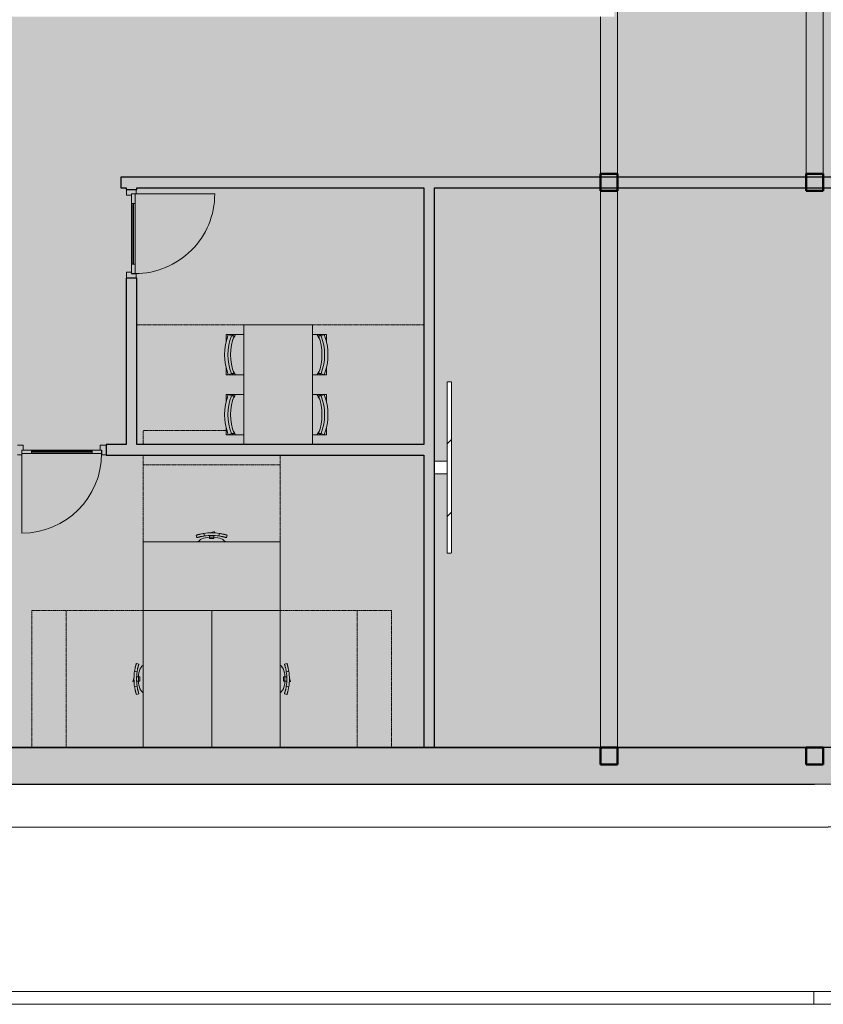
# Model space of a CAD drawing. Header units: millimetres. Extents: x 1000 to 187997, y 958 to 39732.
# Tile 185 of 202: x 155618 to 164998, y 8500 to 20000. Entities that reach past the tile are written whole.
import ezdxf

# ---------------------------------------------------------------- set-up
doc = ezdxf.new("R2010")
doc.units = ezdxf.units.MM
doc.linetypes.add('Dash', pattern=[6.35, 3.175, -3.175])
doc.linetypes.add('THO_hhidden', pattern=[2.5, 1.5, -1])
doc.layers.add('A-AREA-BNDY', color=1, linetype='Continuous', lineweight=50, true_color=0xff0000)
doc.layers.add('A-DETL', color=7, linetype='Continuous', lineweight=13, true_color=0x00a600)
for name, color, linetype, lineweight in [('A-AREA-PATT', 7, 'Continuous', 13), ('A-DETL-GENF', 7, 'Continuous', 13), ('A-DOOR', 7, 'Continuous', 13), ('A-GENM', 7, 'Continuous', 13), ('A-WALL-PATT', 7, 'Continuous', 18), ('I-FURN', 7, 'Continuous', 13), ('I-FURN-HDLN', 7, 'Dash', 13), ('I-WALL', 7, 'Continuous', 18), ('S-COLS-SYMB', 7, 'Continuous', 50)]:
    doc.layers.add(name, color=color, linetype=linetype, lineweight=lineweight)
pattern_1 = [(135, (14768.75, -53337.14), (-424.264, -424.264), [])]

# ---------------------------------------------------------------- blocks, each defined once
blk = doc.blocks.new('NLRS_01_GM_WPB_dummy digibord_gen_tho_HW - Digibord-V179-01 1e verdieping GO')
at = {"layer": 'A-GENM', "true_color": 0x808080}
h = blk.add_hatch(dxfattribs=at)
h.set_pattern_fill('FP_135', color=8, style=0, pattern_type=2)
h.set_pattern_definition(pattern_1)
h.paths.add_polyline_path([(1000, 75), (1000, 125), (-1000, 125), (-1000, 75), (655, 75)])
h = blk.add_hatch(dxfattribs=at)
h.set_pattern_fill('FP_135', color=8, style=0, pattern_type=2)
h.set_pattern_definition(pattern_1)
h.paths.add_polyline_path([(75, 75), (-75, 75), (-75, -75), (75, -75)])
at = {"layer": 'A-GENM', "linetype": 'THO_hhidden'}
for p, q in [((1000, 125), (-1000, 125)), ((-1000, 125), (-1000, 75)), ((1000, 75), (1000, 125)), ((-1000, 75), (1000, 75)), ((75, 75), (-75, 75)), ((-75, 75), (-75, -75)), ((75, -75), (75, 75)), ((-75, -75), (75, -75))]:
    blk.add_line(p, q, dxfattribs=at)
blk = doc.blocks.new('NLRS_32_DO_WPB_binnen deurkozijn hout_gen_tho - enkele deur met glas_ rechtsdraaiend-2036025-01 1e verdieping GO')
at = {"layer": 'A-DOOR'}
for p, q in [((-467, 0), (-517, 0)), ((-467, -54), (-467, 0)), ((467, -54), (467, 0)), ((467, 0), (517, 0)), ((-517, -114), (-450, -114)), ((-450, -114), (-450, -54)), ((450, -114), (450, -54)), ((517, -114), (450, -114))]:
    blk.add_line(p, q, dxfattribs=at)
blk = doc.blocks.new('NLRS_32_DO_UN_deur_gen_tho - deur met glasvlak_ rechtsdraaiend-V203-01 1e verdieping GO')
at = {"layer": 'A-DETL-GENF'}
for p, q in [((-465, 0), (-465, 930)), ((-465, 0), (465, 0)), ((-465, -40), (-465, 0)), ((-465, -40), (465, -40)), ((465, -40), (465, 0))]:
    blk.add_line(p, q, dxfattribs=at)
blk.add_arc((-465, 0), 930, 360, 90, dxfattribs=at)
at = {"layer": 'A-GENM', "lineweight": 18}
for p, q in [((-355, 0), (-465, 0)), ((-465, 0), (-465, -40)), ((-355, -40), (-355, 0)), ((465, 0), (355, 0)), ((355, 0), (355, -40)), ((465, -40), (465, 0)), ((-465, -40), (-355, -40)), ((355, -40), (465, -40))]:
    blk.add_line(p, q, dxfattribs=at)
at = {"layer": 'A-GENM'}
for p, q in [((-355, 0), (355, 0)), ((355, 0), (-224, 0)), ((198, 0), (355, 0)), ((355, -40), (-355, -40)), ((355, -40), (-224, -40)), ((355, -40), (-224, -40)), ((198, -40), (355, -40)), ((198, -40), (355, -40))]:
    blk.add_line(p, q, dxfattribs=at)
blk = doc.blocks.new('NLRS_32_DO_WPB_binnen deurkozijn hout_gen_tho - enkele deur met glas_ linksdraaiend-2036054-01 1e verdieping GO')
at = {"layer": 'A-DOOR'}
for p, q in [((-467, 0), (-517, 0)), ((-467, -54), (-467, 0)), ((467, -54), (467, 0)), ((467, 0), (517, 0)), ((-517, -114), (-450, -114)), ((-450, -114), (-450, -54)), ((450, -114), (450, -54)), ((517, -114), (450, -114))]:
    blk.add_line(p, q, dxfattribs=at)
blk = doc.blocks.new('NLRS_32_DO_UN_deur_gen_tho - deur met glasvlak_ linksdraaiend-V202-01 1e verdieping GO')
at = {"layer": 'A-DETL-GENF'}
for p, q in [((465, 0), (465, 930)), ((-465, 0), (465, 0)), ((-465, -40), (-465, 0)), ((-465, -40), (465, -40)), ((465, -40), (465, 0))]:
    blk.add_line(p, q, dxfattribs=at)
blk.add_arc((465, 0), 930, 90, 180, dxfattribs=at)
at = {"layer": 'A-GENM', "lineweight": 18}
for p, q in [((-355, 0), (-465, 0)), ((-465, 0), (-465, -40)), ((-355, -40), (-355, 0)), ((465, 0), (355, 0)), ((355, 0), (355, -40)), ((465, -40), (465, 0)), ((-465, -40), (-355, -40)), ((355, -40), (465, -40))]:
    blk.add_line(p, q, dxfattribs=at)
at = {"layer": 'A-GENM'}
for p, q in [((355, 0), (-355, 0)), ((-198, 0), (-355, 0)), ((-355, 0), (224, 0)), ((355, -40), (-355, -40)), ((-198, -40), (-355, -40)), ((-355, -40), (224, -40))]:
    blk.add_line(p, q, dxfattribs=at)
blk = doc.blocks.new('NLRS_32_DO_UN_glasvlakvulling_gen_tho - enkelglas-1905434-01 1e verdieping GO')
at = {"layer": 'A-GENM', "true_color": 0xd7e6e6}
blk.add_hatch(color=254, dxfattribs=at).paths.add_polyline_path([(-16, -31), (-355, -31), (-355, -41), (355, -41), (355, -31), (67, -31)])
at = {"layer": 'A-GENM', "lineweight": 18}
for p, q in [((355, -31), (-355, -31)), ((-355, -31), (-355, -41)), ((-355, -41), (355, -41)), ((355, -41), (355, -31))]:
    blk.add_line(p, q, dxfattribs=at)
blk = doc.blocks.new('NLRS_28_SCO_UN_koker_gen_bcb - K200_200_12_5-2311149-01 1e verdieping GO')
at = {"layer": 'S-COLS-SYMB'}
for p, q in [((-100, 100), (100, 100)), ((-100, -100), (-100, 100)), ((100, -100), (100, 100)), ((-100, -100), (100, -100))]:
    blk.add_line(p, q, dxfattribs=at)
blk = doc.blocks.new('NLRS_82_FU_UN_bureau vrijstaand 2 poten kmx4r73h_gen_bcb - bureau vrijstaand 2 poten-2080460-01 1e verdieping GO')
at = {"layer": 'I-FURN'}
for p, q in [((0, 0), (1600, 0)), ((1600, 0), (1600, -800)), ((0, -800), (1600, -800))]:
    blk.add_line(p, q, dxfattribs=at)
at = {"layer": 'I-FURN-HDLN'}
for p, q in [((1600, 1300), (0, 1300)), ((1600, 0), (1600, 1300)), ((0, 900), (1600, 900)), ((1600, 0), (1600, 900))]:
    blk.add_line(p, q, dxfattribs=at)
blk = doc.blocks.new('NLRS_82_FU_UN_bureaustoel eenvoudig mgrq5610_gen_bcb - bureaustoel eenvoudig-2080445-01 1e verdieping GO')
at = {"layer": 'I-FURN'}
for p, q in [((-31, 14), (-36, -1)), ((-8, 6), (-31, 14)), ((13, 0), (-8, 6)), ((-182, -28), (-174, -58)), ((-174, -58), (-182, -28)), ((-91, -7), (-84, -36)), ((-25, -37), (-25, -31)), ((-25, -47), (-25, -37)), ((-25, -68), (-25, -47)), ((25, -68), (-25, -68)), ((25, -31), (25, -37)), ((25, -37), (25, -47)), ((25, -47), (25, -68)), ((84, -36), (91, -7)), ((174, -58), (182, -28)), ((174, -58), (182, -28))]:
    blk.add_line(p, q, dxfattribs=at)
for centre, radius, start, end in [((-67, -178), 118, 103.7411, 142.9087), ((-17, -324), 272, 86.5079, 106.6919), ((0, -595), 595, 90, 98.8508), ((0, -595), 565, 90, 98.5303), ((0, -595), 595, 81.1492, 90), ((0, -595), 565, 81.4697, 90), ((17, -324), 272, 73.3081, 93.4921), ((67, -178), 118, 37.0913, 76.2589)]:
    blk.add_arc(centre, radius, start, end, dxfattribs=at)
for points in [[(-182, -28), (-182, -28), (-182, -28), (-182, -28)], [(-182, -28), (-182, -28), (-181, -28), (-181, -28), (-181, -28)], [(-181, -28), (-180, -28), (-179, -28), (-177, -27), (-176, -27)], [(-173, -57), (-173, -57), (-174, -57), (-174, -57), (-174, -58)], [(-174, -58), (-174, -58), (-174, -57), (-174, -57)], [(-168, -56), (-169, -56), (-172, -57), (-173, -57), (-173, -57)], [(-130, -14), (-123, -13), (-111, -10), (-98, -8), (-91, -7)], [(-84, -36), (-90, -37), (-103, -39), (-116, -42), (-122, -43)], [(122, -43), (116, -42), (103, -39), (90, -37), (84, -36)], [(91, -7), (98, -8), (111, -10), (123, -13), (130, -14)], [(173, -57), (173, -57), (172, -57), (169, -56), (168, -56)], [(174, -58), (174, -57), (174, -57), (173, -57), (173, -57)], [(174, -57), (174, -57), (174, -58), (174, -58)], [(176, -27), (177, -27), (179, -28), (180, -28), (181, -28)], [(181, -28), (181, -28), (181, -28), (182, -28), (182, -28)], [(182, -28), (182, -28), (182, -28), (182, -28)]]:
    blk.add_open_spline(points, degree=3, dxfattribs=at)
for points in [[(-176, -27), (-175, -26), (-172, -26), (-168, -24), (-164, -23), (-160, -22), (-157, -21), (-153, -20), (-148, -19), (-144, -18), (-138, -16), (-133, -15), (-130, -14)], [(-122, -43), (-127, -44), (-133, -46), (-141, -48), (-146, -49), (-150, -50), (-154, -51), (-157, -52), (-160, -53), (-163, -54), (-166, -55), (-167, -55), (-168, -56)], [(168, -56), (167, -55), (165, -55), (160, -53), (156, -52), (153, -51), (149, -50), (145, -49), (141, -48), (136, -47), (130, -45), (125, -44), (122, -43)], [(130, -14), (134, -15), (141, -17), (149, -19), (154, -20), (158, -21), (162, -22), (165, -23), (168, -24), (170, -25), (173, -26), (175, -26), (176, -27)]]:
    blk.add_open_spline(points, degree=3, knots=[0, 0, 0, 0, 0.2, 0.3, 0.4, 0.475, 0.55, 0.625, 0.7, 0.775, 0.85, 1, 1, 1, 1], dxfattribs=at)
blk = doc.blocks.new('NLRS_82_FU_UN_bureau vrijstaand 2 poten kmx4r73h_gen_bcb - bureau vrijstaand 2 poten-2332670-01 1e verdieping GO')
at = {"layer": 'I-FURN'}
for p, q in [((1600, 800), (0, 800)), ((1600, 800), (1600, 0)), ((1600, 0), (0, 0))]:
    blk.add_line(p, q, dxfattribs=at)
at = {"layer": 'I-FURN-HDLN'}
for p, q in [((1600, 0), (1600, -900)), ((1600, 0), (1600, -1300)), ((0, -900), (1600, -900)), ((1600, -1300), (0, -1300))]:
    blk.add_line(p, q, dxfattribs=at)
blk = doc.blocks.new('NLRS_82_FU_UN_bureaustoel eenvoudig mgrq5610_gen_bcb - bureaustoel eenvoudig-2332671-01 1e verdieping GO')
at = {"layer": 'I-FURN'}
for p, q in [((-174, 58), (-182, 28)), ((-182, 28), (-174, 58)), ((-84, 36), (-91, 7)), ((-36, 1), (-31, -14)), ((-25, 47), (-25, 68)), ((-25, 68), (25, 68)), ((-25, 37), (-25, 47)), ((-25, 31), (-25, 37)), ((-8, -6), (13, 0)), ((25, 68), (25, 47)), ((25, 47), (25, 37)), ((25, 37), (25, 31)), ((91, 7), (84, 36)), ((182, 28), (174, 58)), ((182, 28), (174, 58)), ((-31, -14), (-8, -6))]:
    blk.add_line(p, q, dxfattribs=at)
for centre, radius, start, end in [((-67, 178), 118, 217.0913, 256.2589), ((-17, 324), 272, 253.3081, 273.4921), ((0, 595), 595, 261.1492, 270), ((0, 595), 565, 261.4697, 270), ((17, 324), 272, 266.5079, 286.6919), ((0, 595), 565, 270, 278.5303), ((0, 595), 595, 270, 278.8508), ((67, 178), 118, 283.7411, 322.9087)]:
    blk.add_arc(centre, radius, start, end, dxfattribs=at)
for points in [[(-181, 28), (-181, 28), (-181, 28), (-182, 28), (-182, 28)], [(-182, 28), (-182, 28), (-182, 28), (-182, 28)], [(-176, 27), (-177, 27), (-179, 28), (-180, 28), (-181, 28)], [(-174, 57), (-174, 57), (-174, 58), (-174, 58)], [(-174, 58), (-174, 57), (-174, 57), (-173, 57), (-173, 57)], [(-173, 57), (-173, 57), (-172, 57), (-169, 56), (-168, 56)], [(-91, 7), (-98, 8), (-111, 10), (-123, 13), (-130, 14)], [(-122, 43), (-116, 42), (-103, 39), (-90, 37), (-84, 36)], [(84, 36), (90, 37), (103, 39), (116, 42), (122, 43)], [(130, 14), (123, 13), (111, 10), (98, 8), (91, 7)], [(168, 56), (169, 56), (172, 57), (173, 57), (173, 57)], [(173, 57), (173, 57), (174, 57), (174, 57), (174, 58)], [(174, 58), (174, 58), (174, 57), (174, 57)], [(181, 28), (180, 28), (179, 28), (177, 27), (176, 27)], [(182, 28), (182, 28), (181, 28), (181, 28), (181, 28)], [(182, 28), (182, 28), (182, 28), (182, 28)]]:
    blk.add_open_spline(points, degree=3, dxfattribs=at)
for points in [[(-130, 14), (-134, 15), (-141, 17), (-149, 19), (-154, 20), (-158, 21), (-162, 22), (-165, 23), (-168, 24), (-170, 25), (-173, 26), (-175, 26), (-176, 27)], [(-168, 56), (-167, 55), (-165, 55), (-160, 53), (-156, 52), (-153, 51), (-149, 50), (-145, 49), (-141, 48), (-136, 47), (-130, 45), (-125, 44), (-122, 43)], [(122, 43), (127, 44), (133, 46), (141, 48), (146, 49), (150, 50), (154, 51), (157, 52), (160, 53), (163, 54), (166, 55), (167, 55), (168, 56)], [(176, 27), (175, 26), (172, 26), (168, 24), (164, 23), (160, 22), (157, 21), (153, 20), (148, 19), (144, 18), (138, 16), (133, 15), (130, 14)]]:
    blk.add_open_spline(points, degree=3, knots=[0, 0, 0, 0, 0.2, 0.3, 0.4, 0.475, 0.55, 0.625, 0.7, 0.775, 0.85, 1, 1, 1, 1], dxfattribs=at)
blk = doc.blocks.new('NLRS_82_FU_UN_tafel xlhbxup7_gen_bcb - tafel-V218-01 1e verdieping GO')
at = {"layer": 'I-FURN'}
for p, q in [((700, 400), (-700, 400)), ((700, -400), (700, 400)), ((-700, -400), (700, -400))]:
    blk.add_line(p, q, dxfattribs=at)
at = {"layer": 'I-FURN-HDLN'}
for p, q in [((700, 400), (700, 1650)), ((700, -400), (700, -1700))]:
    blk.add_line(p, q, dxfattribs=at)
blk = doc.blocks.new('NLRS_82_FU_UN_stoel buisframe 20ezvjsu_gen_bcb - stoel buisframe-2165356-01 1e verdieping GO')
at = {"layer": 'I-FURN'}
for p, q in [((-235, -39), (-145, -39)), ((-235, -39), (-235, -64)), ((-235, -64), (-230, -64)), ((-235, -65), (-221, -102)), ((-235, -95), (-235, -65)), ((-221, -132), (-235, -95)), ((-235, -151), (-235, -98)), ((-221, -132), (-221, -102)), ((146, -39), (235, -39)), ((221, -102), (235, -65)), ((235, -95), (221, -132)), ((221, -132), (221, -102)), ((230, -64), (235, -64)), ((235, -39), (235, -64)), ((235, -65), (235, -95)), ((235, -95), (235, -151)), ((-235, -151), (-235, -246)), ((-210, -129), (-210, -138)), ((210, -138), (210, -129)), ((235, -246), (235, -151))]:
    blk.add_line(p, q, dxfattribs=at)
for start, end in [(112.9542, 123.259), (56.741, 67.3677)]:
    blk.add_arc((0, -509), 429, start, end, dxfattribs=at)
for centre, major_axis in [((0, -667), (655, 0)), ((0, -667), (615, 0)), ((0, -697), (615, 0))]:
    blk.add_ellipse(centre, major_axis=major_axis, ratio=0.984808, start_param=1.204062, end_param=1.93798, dxfattribs=at)
blk = doc.blocks.new('NLRS_82_FU_UN_stoel buisframe 20ezvjsu_gen_bcb - stoel buisframe-V216-01 1e verdieping GO')
at = {"layer": 'I-FURN'}
for p, q in [((-235, -39), (-145, -39)), ((-235, -39), (-235, -64)), ((-235, -64), (-230, -64)), ((-235, -65), (-221, -102)), ((-235, -95), (-235, -65)), ((-221, -132), (-235, -95)), ((-235, -151), (-235, -98)), ((-221, -132), (-221, -102)), ((146, -39), (235, -39)), ((221, -102), (235, -65)), ((235, -95), (221, -132)), ((221, -132), (221, -102)), ((230, -64), (235, -64)), ((235, -39), (235, -64)), ((235, -65), (235, -95)), ((235, -95), (235, -151)), ((-235, -151), (-235, -204)), ((-210, -129), (-210, -138)), ((210, -138), (210, -129)), ((235, -204), (235, -151))]:
    blk.add_line(p, q, dxfattribs=at)
for start, end in [(112.9542, 123.259), (56.741, 67.3677)]:
    blk.add_arc((0, -509), 429, start, end, dxfattribs=at)
for centre, major_axis in [((0, -667), (655, 0)), ((0, -667), (615, 0)), ((0, -697), (615, 0))]:
    blk.add_ellipse(centre, major_axis=major_axis, ratio=0.984808, start_param=1.204062, end_param=1.93798, dxfattribs=at)
blk = doc.blocks.new('NLRS_82_FU_UN_bureau vrijstaand 2 poten kmx4r73h_gen_bcb - bureau vrijstaand 2 poten-V228-01 1e verdieping GO')
at = {"layer": 'I-FURN'}
for p, q in [((0, 0), (0, 800)), ((1600, 800), (0, 800)), ((1600, 800), (1600, 0)), ((1600, 0), (0, 0))]:
    blk.add_line(p, q, dxfattribs=at)
at = {"layer": 'I-FURN-HDLN'}
for p, q in [((0, 0), (0, -900)), ((0, -1013), (0, 0)), ((1600, 0), (1600, -900)), ((1600, 0), (1600, -1013)), ((0, -900), (1600, -900)), ((1600, -1138), (1600, -1300)), ((549, -1300), (546, -1300)), ((1600, -1300), (632, -1300))]:
    blk.add_line(p, q, dxfattribs=at)

msp = doc.modelspace()

# ---------------------------------------------------------------- hatches: boundary and pattern name
at = {"layer": 'A-AREA-PATT', "true_color": 0xe77676}
h = msp.add_hatch(color=11, dxfattribs=at)
h.paths.add_polyline_path([(131297, 11500), (131573, 11500), (135734, 11500), (135734, 14694), (135584, 14694), (135584, 13769), (135534, 13769), (135534, 15769), (135584, 15769), (135584, 14844), (135734, 14844), (135734, 18037), (128487, 18037), (128125, 17276), (128667, 17018), (127123, 13766), (126581, 14024), (125950, 12691), (126309, 12529), (126674, 12379), (127043, 12240), (127417, 12113), (127794, 11997), (128193, 11889), (128558, 11801), (128945, 11722), (129333, 11654), (129724, 11599), (130116, 11556), (130561, 11522), (130904, 11506), (131297, 11500)])
h.paths.add_polyline_path([(135859, 11500), (140834, 11500), (140834, 13595), (138909, 13595), (138909, 14000), (138906, 14000), (138906, 14125), (138909, 14125), (138909, 15108), (139034, 15108), (139034, 13942), (140834, 13942), (140834, 16262), (139034, 16262), (139034, 16142), (138909, 16142), (138909, 16612), (139034, 16612), (139034, 17812), (138909, 17812), (138909, 18037), (138797, 18037), (138797, 18162), (140997, 18162), (140997, 18037), (140959, 18037), (140959, 11500), (144434, 11500), (144434, 18037), (142961, 18037), (142961, 18162), (144559, 18162), (144559, 17667), (145159, 17667), (145159, 15867), (147115, 15867), (147115, 15742), (144559, 15742), (144559, 11500), (151034, 11500), (151034, 15100), (151634, 15100), (151634, 15742), (149079, 15742), (149079, 15867), (151034, 15867), (151034, 17667), (151634, 17667), (151634, 18966), (151759, 18966), (151759, 18162), (152575, 18162), (152575, 18037), (151759, 18037), (151759, 11500), (155234, 11500), (155234, 12937), (155112, 12937), (155112, 13062), (155234, 13062), (155234, 18037), (155199, 18037), (155199, 17962), (153672, 17962), (153672, 18037), (153609, 18037), (153609, 18162), (154147, 18162), (154147, 18021), (154837, 18023), (154837, 18162), (155397, 18162), (155397, 18037), (155359, 18037), (155359, 15037), (155592, 15037), (155592, 14912), (155359, 14912), (155359, 11500), (160334, 11500), (160334, 14912), (156626, 14912), (156626, 15037), (156859, 15037), (156859, 16983), (156984, 16983), (156984, 15037), (160334, 15037), (160334, 18037), (156984, 18037), (156984, 18017), (156859, 18017), (156859, 18037), (156797, 18037), (156797, 18162), (167647, 18162), (167647, 18166), (167758, 18219), (167763, 18209), (170834, 21458), (170834, 22162), (177346, 22163), (177401, 22551), (177443, 22938), (177474, 23361), (177491, 23718), (177495, 24125), (173845, 24125), (173845, 24045), (172160, 24045), (172160, 24126), (170834, 24126), (170834, 26742), (167763, 29991), (167759, 29983), (167646, 30037), (158959, 30037), (158959, 29234), (158834, 29234), (158834, 30037), (148740, 30037), (148740, 30162), (149107, 30162), (149107, 30183), (149232, 30183), (149232, 30162), (151634, 30162), (151634, 33975), (149232, 33975), (149232, 31217), (149107, 31217), (149107, 33975), (148614, 33975), (148614, 34100), (149234, 34100), (149234, 36700), (144559, 36700), (144559, 34100), (147580, 34100), (147580, 33975), (147087, 33975), (147087, 31217), (146962, 31217), (146962, 33975), (144559, 33975), (144559, 30162), (146962, 30162), (146962, 30183), (147087, 30183), (147087, 30162), (147340, 30162), (147340, 30037), (137359, 30037), (137359, 29234), (137234, 29234), (137234, 30000), (137079, 30000), (137079, 30141), (136389, 30139), (136389, 30000), (135859, 30000), (135859, 30037), (128473, 30036), (125359, 26742), (125359, 26037), (118847, 26037), (118793, 25649), (118751, 25262), (118721, 24873), (118703, 24482), (118697, 24075), (122352, 24077), (122352, 24155), (124034, 24155), (124034, 24075), (125234, 24073), (125234, 24073), (125359, 24073), (125359, 21458), (128475, 18162), (136332, 18162), (136332, 18200), (136429, 18200), (136429, 18059), (137119, 18060), (137119, 18200), (137197, 18200), (137197, 18162), (137234, 18162), (137234, 18966), (137359, 18966), (137359, 18162), (137397, 18162), (137397, 18037), (137359, 18037), (137359, 18000), (137234, 18000), (137234, 18037), (137197, 18037), (137197, 18000), (136332, 18000), (136332, 18037), (135859, 18037), (135859, 16537), (136624, 16537), (136624, 16662), (136749, 16662), (136749, 16537), (137234, 16537), (137234, 16966), (137359, 16966), (137359, 15454), (137234, 15454), (137234, 16412), (135859, 16412), (135859, 14125), (137234, 14125), (137234, 14420), (137359, 14420), (137359, 14125), (137872, 14125), (137872, 14000), (135859, 14000), (135859, 11770)])
h.paths.add_polyline_path([(160459, 11500), (164950, 11501), (165298, 11507), (165699, 11526), (166073, 11556), (166424, 11594), (166803, 11646), (167095, 11695), (167291, 11731), (167483, 11770), (167684, 11814), (167816, 11844), (168097, 11914), (168466, 12017), (168847, 12136), (169225, 12268), (169569, 12399), (169950, 12559), (170245, 12692), (167706, 18037), (160459, 18037), (160459, 14844), (160609, 14844), (160609, 15769), (160659, 15769), (160659, 13769), (160609, 13769), (160609, 14694), (160459, 14694), (160459, 11770)])
h.paths.add_polyline_path([(125836, 12746), (126469, 14078), (125927, 14335), (127471, 17587), (128013, 17330), (128373, 18088), (125234, 21409), (125234, 22037), (122188, 22037), (122188, 21887), (123113, 21887), (123113, 21837), (121113, 21837), (121113, 21887), (122038, 21887), (122038, 22037), (118868, 22037), (118927, 21706), (119010, 21312), (119098, 20947), (119202, 20568), (119318, 20193), (119446, 19821), (119585, 19453), (119750, 19058), (119912, 18704), (120084, 18354), (120267, 18011), (120460, 17673), (120664, 17341), (120877, 17016), (121112, 16682), (121335, 16385), (121578, 16081), (121832, 15783), (122124, 15462), (122374, 15204), (122659, 14927), (122952, 14660), (123253, 14402), (123574, 14145), (123880, 13915), (124204, 13687), (124535, 13469), (124872, 13262), (125181, 13084), (125542, 12892), (125836, 12746)])
h.paths.add_polyline_path([(170357, 12746), (170661, 12896), (171007, 13081), (171347, 13277), (171682, 13483), (172039, 13721), (172358, 13948), (172668, 14183), (172971, 14428), (173266, 14682), (173553, 14945), (173832, 15217), (174107, 15502), (174363, 15785), (174616, 16082), (174859, 16386), (175099, 16706), (175318, 17018), (175535, 17349), (175757, 17712), (175938, 18031), (176123, 18381), (176302, 18747), (176460, 19097), (176612, 19463), (176752, 19834), (176880, 20209), (176996, 20588), (177100, 20967), (177184, 21313), (177266, 21706), (177326, 22037), (174037, 22037), (174037, 21887), (174962, 21887), (174962, 21837), (172962, 21837), (172962, 21887), (173887, 21887), (173887, 22037), (170959, 22037), (170959, 21409), (167821, 18088), (168211, 17266), (168753, 17523), (170297, 14271), (169755, 14014), (170301, 12864)])
h.paths.add_polyline_path([(169100, 13703), (167556, 16955), (168098, 17212), (169642, 13960), (169223, 13761)])
h.paths.add_polyline_path([(140834, 13720), (140834, 13842), (139997, 13842), (139997, 13720), (140781, 13720)])
h.paths.add_polyline_path([(139783, 13720), (139872, 13720), (139872, 13842), (139034, 13842), (139034, 13720), (139451, 13720)])
h.paths.add_polyline_path([(151426, 14005), (151470, 14007), (151493, 14017), (151504, 14027), (151509, 14031), (151517, 14045), (151522, 14059), (151524, 14075), (151524, 14315), (151522, 14333), (151515, 14350), (151503, 14365), (151485, 14377), (151472, 14383), (151454, 14385), (151201, 14383), (151196, 14383), (151179, 14376), (151164, 14364), (151154, 14350), (151147, 14333), (151144, 14315), (151146, 14059), (151157, 14036), (151166, 14025), (151171, 14020), (151192, 14009), (151203, 14006), (151214, 14005), (151260, 14005)])
h.paths.add_polyline_path([(138744, 14036), (138034, 14036), (138034, 14046), (138744, 14046)])
h.paths.add_polyline_path([(156464, 14949), (155754, 14949), (155754, 14959), (156464, 14959)])
h.paths.add_polyline_path([(147987, 15778), (147277, 15778), (147277, 15788), (147987, 15788)])
h.paths.add_polyline_path([(148917, 15778), (148207, 15778), (148207, 15788), (148917, 15788)])
h.paths.add_polyline_path([(152412, 15955), (152412, 16080), (152537, 16080), (152537, 15955), (152424, 15955)])
h.paths.add_polyline_path([(168158, 16036), (168180, 16040), (168188, 16043), (168419, 16154), (168430, 16165), (168438, 16179), (168444, 16194), (168445, 16208), (168441, 16230), (168438, 16239), (168330, 16465), (168321, 16475), (168312, 16483), (168296, 16492), (168278, 16495), (168260, 16494), (168242, 16489), (168025, 16386), (168006, 16371), (167998, 16362), (167990, 16346), (167986, 16328), (167987, 16310), (167992, 16293), (168103, 16063), (168114, 16051), (168129, 16043), (168144, 16038), (168156, 16036)])
h.paths.add_polyline_path([(128066, 16100), (128081, 16101), (128096, 16107), (128115, 16121), (128123, 16131), (128132, 16148), (128234, 16365), (128237, 16377), (128237, 16396), (128231, 16415), (128221, 16432), (128213, 16440), (128190, 16454), (127973, 16555), (127962, 16558), (127941, 16558), (127920, 16551), (127906, 16542), (127894, 16528), (127884, 16511), (127780, 16288), (127778, 16272), (127780, 16257), (127785, 16242), (127800, 16223), (127809, 16215), (127836, 16201), (128050, 16101)])
h.paths.add_polyline_path([(168813, 16347), (168835, 16351), (168843, 16354), (169073, 16465), (169088, 16481), (169093, 16490), (169098, 16505), (169100, 16519), (169096, 16541), (169093, 16550), (168983, 16778), (168979, 16784), (168967, 16794), (168944, 16804), (168931, 16806), (168915, 16805), (168890, 16797), (168671, 16691), (168661, 16683), (168653, 16673), (168644, 16657), (168641, 16639), (168642, 16621), (168647, 16604), (168758, 16374), (168774, 16359), (168784, 16354), (168799, 16349)])
h.paths.add_polyline_path([(127411, 16411), (127426, 16413), (127450, 16424), (127456, 16428), (127465, 16438), (127478, 16460), (127579, 16676), (127582, 16687), (127582, 16708), (127575, 16729), (127571, 16738), (127552, 16755), (127536, 16765), (127318, 16867), (127309, 16870), (127287, 16870), (127268, 16864), (127257, 16858), (127241, 16842), (127233, 16831), (127125, 16599), (127124, 16584), (127126, 16568), (127136, 16545), (127142, 16537), (127150, 16529), (127172, 16517), (127395, 16413), (127400, 16412)])
h.paths.add_polyline_path([(148232, 17067), (146702, 17067), (146702, 18267), (149492, 18267), (149492, 17067), (148247, 17067)])
h.paths.add_polyline_path([(148100, 17117), (148232, 17119), (148247, 17124), (148267, 17138), (148274, 17148), (148280, 17156), (148285, 17171), (148287, 17187), (148287, 17427), (148284, 17445), (148277, 17462), (148260, 17481), (148252, 17487), (148230, 17495), (148217, 17497), (147977, 17497), (147959, 17494), (147942, 17487), (147927, 17476), (147914, 17458), (147909, 17445), (147907, 17427), (147908, 17171), (147914, 17156), (147928, 17137), (147933, 17132), (147946, 17124), (147961, 17119), (147977, 17117)])
h.paths.add_polyline_path([(156948, 17145), (156938, 17145), (156938, 17855), (156948, 17855)])
h.paths.add_polyline_path([(142764, 18074), (142089, 18074), (142089, 18084), (142799, 18084), (142799, 18074), (142777, 18074)])
h.paths.add_polyline_path([(141696, 18074), (141159, 18074), (141159, 18084), (141869, 18084), (141869, 18074), (141779, 18074)])
h.paths.add_polyline_path([(154707, 18184), (154681, 18187), (154657, 18197), (154636, 18213), (154707, 18284), (154777, 18213), (154753, 18196), (154733, 18187)])
h.paths.add_polyline_path([(136989, 18321), (136918, 18392), (136939, 18408), (136963, 18418), (136989, 18421), (137015, 18418), (137039, 18408), (137060, 18392), (137015, 18347)])
h.paths.add_polyline_path([(136989, 18221), (136963, 18225), (136939, 18235), (136918, 18251), (136989, 18321), (137060, 18251), (137039, 18235), (137015, 18225)])
h.paths.add_polyline_path([(154255, 18234), (154168, 18284), (154255, 18334), (154255, 18284)])
h.paths.add_polyline_path([(136537, 18271), (136451, 18321), (136537, 18371)])
h.paths.add_polyline_path([(154707, 18284), (154636, 18355), (154657, 18371), (154681, 18381), (154707, 18384), (154733, 18381), (154757, 18371), (154777, 18355), (154733, 18310)])
h.paths.add_polyline_path([(151713, 19128), (151713, 19838), (151723, 19838), (151723, 19128)])
h.paths.add_polyline_path([(137281, 19128), (137271, 19128), (137271, 19838), (137281, 19838), (137281, 19346)])
h.paths.add_polyline_path([(151640, 20000), (151634, 20000), (151634, 20037), (149107, 20037), (149107, 22073), (149232, 22073), (149232, 21437), (149242, 21437), (149242, 21422), (149232, 21422), (149232, 20422), (150024, 20422), (150024, 21422), (150012, 21422), (150012, 21437), (150042, 21437), (150042, 21422), (150039, 21422), (150039, 20422), (150824, 20422), (150824, 21422), (150812, 21422), (150812, 21437), (150852, 21437), (150852, 21422), (150839, 21422), (150839, 20422), (151634, 20422), (151634, 21422), (151622, 21422), (151622, 21437), (151634, 21437), (151634, 23110), (151412, 23110), (151412, 24037), (150439, 24037), (150439, 23125), (150642, 23125), (150642, 23110), (150314, 23110), (150314, 23707), (149232, 23707), (149232, 23107), (149107, 23107), (149107, 25090), (149232, 25090), (149232, 24492), (150314, 24492), (150314, 25090), (150642, 25090), (150642, 25075), (150439, 25075), (150439, 24162), (151412, 24162), (151412, 25090), (151634, 25090), (151634, 26763), (151622, 26763), (151622, 26778), (151634, 26778), (151634, 27778), (150839, 27778), (150839, 26778), (150852, 26778), (150852, 26763), (150812, 26763), (150812, 26778), (150824, 26778), (150824, 27778), (150039, 27778), (150039, 26778), (150042, 26778), (150042, 26763), (150012, 26763), (150012, 26778), (150024, 26778), (150024, 27778), (149232, 27778), (149232, 26778), (149242, 26778), (149242, 26763), (149232, 26763), (149232, 26124), (149107, 26124), (149107, 28200), (150332, 28200), (150332, 28059), (151022, 28060), (151022, 28200), (151629, 28200), (151629, 28162), (158834, 28162), (158834, 28200), (158959, 28200), (158959, 28162), (162559, 28162), (162559, 20037), (151759, 20037), (151759, 20000), (151754, 20000)])
h.paths.add_polyline_path([(137240, 20000), (137234, 20000), (137234, 20037), (133634, 20037), (133634, 28162), (137234, 28162), (137234, 28200), (137359, 28200), (137359, 28162), (147087, 28162), (147087, 26124), (146962, 26124), (146962, 26725), (146952, 26725), (146952, 26740), (146962, 26740), (146962, 27740), (146169, 27740), (146169, 26740), (146182, 26740), (146182, 26725), (146152, 26725), (146152, 26740), (146154, 26740), (146154, 27740), (145369, 27740), (145369, 26740), (145382, 26740), (145382, 26725), (145342, 26725), (145342, 26740), (145354, 26740), (145354, 27740), (144559, 27740), (144559, 26740), (144572, 26740), (144572, 26725), (144559, 26725), (144559, 25053), (144782, 25053), (144782, 24162), (145754, 24162), (145754, 25038), (145552, 25038), (145552, 25053), (145879, 25053), (145879, 24492), (146962, 24492), (146962, 25090), (147087, 25090), (147087, 23107), (146962, 23107), (146962, 23707), (145879, 23707), (145879, 23107), (145552, 23110), (145552, 23125), (145754, 23125), (145754, 24037), (144782, 24037), (144782, 23110), (144559, 23110), (144559, 21437), (144572, 21437), (144572, 21422), (144559, 21422), (144559, 20422), (145354, 20422), (145354, 21422), (145342, 21422), (145342, 21437), (145382, 21437), (145382, 21422), (145369, 21422), (145369, 20422), (146154, 20422), (146154, 21422), (146152, 21422), (146152, 21437), (146182, 21437), (146182, 21422), (146169, 21422), (146169, 20422), (146962, 20422), (146962, 21422), (146952, 21422), (146952, 21437), (146962, 21437), (146962, 22073), (147087, 22073), (147087, 20037), (137359, 20037), (137359, 20000), (137254, 20000)])
h.paths.add_polyline_path([(150596, 20162), (151634, 20162), (151634, 20200), (151509, 20200), (151509, 20322), (149232, 20322), (149232, 20162), (150583, 20162)])
h.paths.add_polyline_path([(146735, 20162), (146962, 20162), (146962, 20322), (144684, 20322), (144684, 20200), (144559, 20200), (144559, 20162), (146723, 20162)])
h.paths.add_polyline_path([(164797, 22100), (162597, 22100), (162597, 26100), (164797, 26100), (164797, 22162)])
h.paths.add_polyline_path([(133463, 22101), (131397, 22101), (131397, 26101), (133597, 26101), (133597, 22101)])
h.paths.add_polyline_path([(170913, 22324), (170913, 23034), (170923, 23034), (170923, 22324)])
h.paths.add_polyline_path([(151512, 23210), (151634, 23210), (151634, 24037), (151512, 24037), (151512, 23367)])
h.paths.add_polyline_path([(144559, 23210), (144682, 23210), (144682, 24037), (144559, 24037), (144559, 23367)])
h.paths.add_polyline_path([(170913, 23254), (170913, 23964), (170923, 23964), (170923, 23254)])
h.paths.add_polyline_path([(151574, 24162), (151634, 24162), (151634, 24325), (151512, 24325), (151512, 24162)])
h.paths.add_polyline_path([(144619, 24162), (144682, 24162), (144682, 24325), (144559, 24325), (144559, 24162)])
h.paths.add_polyline_path([(125271, 24235), (125271, 24945), (125281, 24945), (125281, 24235)])
h.paths.add_polyline_path([(144559, 24450), (144682, 24450), (144682, 24953), (144559, 24953), (144559, 24663)])
h.paths.add_polyline_path([(151512, 24450), (151634, 24450), (151634, 24990), (151512, 24990), (151512, 24663)])
h.paths.add_polyline_path([(125281, 25165), (125271, 25165), (125271, 25875), (125281, 25875), (125281, 25835)])
h.paths.add_polyline_path([(122781, 25973), (122781, 25973), (122786, 25973)])
h.paths.add_polyline_path([(122818, 26162), (125234, 26162), (125234, 26792), (128373, 30112), (128034, 30826), (127492, 30568), (125948, 33820), (126490, 34078), (125836, 35454), (125533, 35304), (125186, 35118), (124846, 34923), (124512, 34717), (124155, 34479), (123836, 34252), (123526, 34017), (123223, 33772), (122928, 33518), (122641, 33255), (122362, 32983), (122083, 32694), (121830, 32415), (121578, 32118), (121335, 31814), (121092, 31490), (120875, 31182), (120658, 30851), (120435, 30484), (120255, 30169), (120070, 29819), (119890, 29451), (119733, 29103), (119582, 28737), (119442, 28366), (119313, 27991), (119197, 27612), (119093, 27233), (119009, 26887), (118927, 26494), (118868, 26162), (122038, 26162), (122038, 26312), (121113, 26312), (121113, 26362), (123113, 26362), (123113, 26312), (122188, 26312), (122188, 26162), (122773, 26162)])
h.paths.add_polyline_path([(174962, 26162), (177325, 26162), (177266, 26494), (177183, 26888), (177095, 27253), (176991, 27632), (176875, 28007), (176747, 28379), (176608, 28747), (176443, 29142), (176282, 29496), (176110, 29846), (175927, 30189), (175733, 30527), (175530, 30859), (175316, 31184), (175078, 31522), (174859, 31815), (174616, 32119), (174361, 32417), (174066, 32741), (173819, 32996), (173535, 33273), (173242, 33540), (172940, 33798), (172615, 34058), (172314, 34285), (171985, 34516), (171658, 34731), (171322, 34938), (171012, 35116), (170651, 35308), (170357, 35454), (169585, 33828), (170127, 33571), (168583, 30319), (168041, 30576), (167821, 30112), (170959, 26792), (170960, 26162), (173887, 26162), (173887, 26312), (172962, 26312), (172962, 26362), (174962, 26362), (174962, 26312), (174037, 26312), (174037, 26162), (174712, 26162)])
h.paths.add_polyline_path([(144785, 27840), (146962, 27840), (146962, 28037), (144559, 28037), (144559, 27963), (144684, 27963), (144684, 27840), (144781, 27840)])
h.paths.add_polyline_path([(151396, 27878), (151509, 27878), (151509, 28000), (149232, 28000), (149232, 27878), (151389, 27878)])
h.paths.add_polyline_path([(151634, 28000), (151634, 28037), (151629, 28037), (151629, 28000)])
h.paths.add_polyline_path([(150892, 28221), (150866, 28225), (150842, 28235), (150821, 28251), (150892, 28321), (150962, 28251), (150942, 28235), (150918, 28225)])
h.paths.add_polyline_path([(150440, 28271), (150353, 28321), (150440, 28371)])
h.paths.add_polyline_path([(150892, 28321), (150821, 28392), (150842, 28408), (150866, 28418), (150892, 28421), (150918, 28418), (150942, 28408), (150962, 28392), (150918, 28347)])
h.paths.add_polyline_path([(158923, 28362), (158913, 28362), (158913, 29072), (158923, 29072)])
h.paths.add_polyline_path([(137271, 28362), (137271, 29072), (137281, 29072), (137281, 28362)])
h.paths.add_polyline_path([(136519, 29878), (136448, 29949), (136469, 29965), (136493, 29975), (136519, 29978), (136545, 29975), (136569, 29965), (136590, 29949), (136545, 29904)])
h.paths.add_polyline_path([(136519, 29778), (136493, 29782), (136469, 29792), (136448, 29808), (136519, 29878), (136590, 29808), (136569, 29792), (136545, 29782)])
h.paths.add_polyline_path([(136971, 29828), (136971, 29928), (137058, 29878)])
h.paths.add_polyline_path([(136599, 29993), (136599, 29993), (136607, 29993)])
h.paths.add_polyline_path([(160334, 30162), (160334, 36700), (151759, 36700), (151759, 36200), (151634, 36200), (151634, 36700), (149359, 36700), (149359, 34100), (151634, 34100), (151634, 35166), (151759, 35166), (151759, 30162), (160325, 30162)])
h.paths.add_polyline_path([(160459, 30162), (167706, 30162), (170244, 35509), (169884, 35671), (169519, 35821), (169150, 35960), (168777, 36087), (168399, 36203), (167995, 36312), (167635, 36399), (167249, 36478), (166860, 36546), (166469, 36601), (166063, 36646), (165626, 36678), (165288, 36694), (164889, 36700), (160459, 36700), (160459, 33506), (160609, 33506), (160609, 34431), (160659, 34431), (160659, 32431), (160609, 32431), (160609, 33356), (160459, 33356), (160459, 30230)])
h.paths.add_polyline_path([(132799, 30162), (135734, 30162), (135734, 33356), (135584, 33356), (135584, 32431), (135534, 32431), (135534, 34431), (135584, 34431), (135584, 33506), (135734, 33506), (135734, 36700), (131237, 36699), (130899, 36694), (130506, 36675), (130111, 36644), (129717, 36601), (129326, 36545), (128936, 36477), (128529, 36392), (128140, 36298), (127781, 36199), (127403, 36083), (127029, 35955), (126658, 35815), (126293, 35663), (125949, 35508), (128487, 30162), (132756, 30162)])
h.paths.add_polyline_path([(137359, 30162), (144434, 30162), (144434, 31631), (143834, 31631), (143834, 35231), (144434, 35231), (144434, 36700), (135859, 36700), (135859, 33506), (136009, 33506), (136009, 34431), (136059, 34431), (136059, 32431), (136009, 32431), (136009, 33356), (135859, 33356), (135859, 30200), (137359, 30200)])
h.paths.add_polyline_path([(147008, 30345), (146998, 30345), (146998, 31055), (147008, 31055), (147008, 30523)])
h.paths.add_polyline_path([(149195, 30345), (149185, 30345), (149185, 31055), (149195, 31055), (149195, 30523)])
h.paths.add_polyline_path([(167928, 30630), (167386, 30887), (168930, 34139), (169472, 33882), (168041, 30868)])
h.paths.add_polyline_path([(128147, 30879), (126603, 34131), (127145, 34389), (128689, 31136), (128328, 30965)])
h.paths.add_polyline_path([(168763, 31036), (168786, 31042), (168797, 31048), (168813, 31064), (168820, 31075), (168928, 31307), (168930, 31323), (168928, 31338), (168918, 31361), (168915, 31366), (168904, 31377), (168882, 31390), (168659, 31493), (168643, 31495), (168627, 31493), (168604, 31483), (168598, 31478), (168588, 31469), (168576, 31447), (168474, 31230), (168471, 31219), (168472, 31198), (168479, 31177), (168483, 31169), (168502, 31151), (168518, 31141), (168736, 31039), (168745, 31037), (168761, 31036)])
h.paths.add_polyline_path([(127312, 31285), (127330, 31286), (127348, 31291), (127577, 31402), (127584, 31408), (127592, 31418), (127601, 31434), (127604, 31453), (127604, 31470), (127598, 31487), (127487, 31718), (127475, 31729), (127461, 31737), (127446, 31743), (127432, 31744), (127410, 31740), (127402, 31737), (127172, 31626), (127157, 31611), (127152, 31601), (127147, 31586), (127145, 31572), (127149, 31550), (127152, 31541), (127262, 31313), (127268, 31306), (127278, 31297), (127301, 31287), (127312, 31285)])
h.paths.add_polyline_path([(136459, 31320), (136459, 31445), (136584, 31445), (136584, 31320)])
h.paths.add_polyline_path([(159734, 31325), (159609, 31325), (159609, 31450), (159734, 31450)])
h.paths.add_polyline_path([(168108, 31347), (168134, 31354), (168147, 31364), (168160, 31377), (168173, 31402), (168274, 31618), (168275, 31634), (168273, 31649), (168268, 31664), (168254, 31683), (168244, 31691), (168217, 31705), (168004, 31804), (167988, 31806), (167972, 31804), (167958, 31799), (167939, 31785), (167931, 31775), (167921, 31758), (167820, 31541), (167816, 31528), (167817, 31509), (167822, 31491), (167833, 31474), (167840, 31466), (167864, 31452), (168081, 31350), (168091, 31347)])
h.paths.add_polyline_path([(127967, 31596), (127985, 31597), (128003, 31602), (128220, 31705), (128239, 31720), (128247, 31729), (128256, 31745), (128259, 31764), (128258, 31781), (128253, 31798), (128142, 32029), (128131, 32040), (128116, 32048), (128101, 32054), (128087, 32055), (128065, 32051), (128057, 32048), (127826, 31937), (127815, 31926), (127807, 31912), (127802, 31897), (127800, 31883), (127804, 31861), (127808, 31850), (127915, 31627), (127924, 31616), (127933, 31608), (127949, 31600), (127963, 31597)])
h.paths.add_polyline_path([(152846, 33037), (152721, 33037), (152721, 33162), (152846, 33162)])
h.paths.add_polyline_path([(143541, 33037), (143541, 33162), (143666, 33162), (143666, 33037)])
h.paths.add_polyline_path([(148100, 34053), (147742, 34053), (147742, 34063), (148452, 34063), (148452, 34053)])
h.paths.add_polyline_path([(144014, 34136), (144270, 34138), (144293, 34149), (144304, 34158), (144309, 34163), (144317, 34176), (144322, 34191), (144324, 34206), (144324, 34446), (144322, 34464), (144315, 34481), (144303, 34496), (144285, 34508), (144272, 34514), (144254, 34516), (144001, 34515), (143996, 34514), (143979, 34507), (143964, 34495), (143954, 34481), (143947, 34464), (143944, 34446), (143946, 34191), (143957, 34167), (143966, 34156), (143971, 34152), (143992, 34140), (144003, 34137)])
at = {"layer": 'A-WALL-PATT', "true_color": 0x808080}
for points in [[(164897, 11070), (165298, 11076), (165699, 11095), (166099, 11126), (166498, 11169), (166895, 11224), (167291, 11292), (167684, 11372), (168075, 11464), (168527, 11587), (168878, 11694), (169227, 11811), (169604, 11950), (169976, 12101), (170358, 12270), (170720, 12444), (171061, 12620), (171412, 12816), (171756, 13022), (172094, 13238), (172425, 13465), (172749, 13702), (173065, 13949), (173381, 14211), (173675, 14471), (173967, 14746), (174251, 15029), (174526, 15322), (174792, 15622), (175092, 15988), (175295, 16248), (175532, 16572), (175759, 16903), (175975, 17241), (176206, 17630), (176376, 17936), (176561, 18292), (176734, 18654), (176896, 19021), (177047, 19393), (177186, 19769), (177313, 20150), (177429, 20534), (177533, 20922), (177625, 21312), (177709, 21732), (177781, 22162), (177828, 22499), (177871, 22898), (177902, 23298), (177920, 23699), (177927, 24100), (177497, 24100), (177490, 23699), (177471, 23298), (177439, 22898), (177394, 22499), (177337, 22100), (177325, 22025), (177257, 21654), (177176, 21274), (177082, 20896), (176978, 20520), (176861, 20149), (176729, 19769), (176584, 19393), (176427, 19021), (176258, 18654), (176077, 18292), (175928, 18011), (175734, 17673), (175530, 17341), (175295, 16985), (175092, 16697), (174859, 16385), (174616, 16081), (174363, 15785), (174102, 15496), (173832, 15216), (173553, 14944), (173266, 14681), (172971, 14427), (172668, 14182), (172358, 13946), (172040, 13721), (171716, 13505), (171386, 13299), (171049, 13104), (170705, 12918), (170301, 12718), (170245, 12691), (169909, 12540), (169569, 12398), (169225, 12267), (168847, 12136), (168463, 12016), (168173, 11933), (167816, 11843), (167456, 11763), (167095, 11693), (166728, 11634), (166366, 11586), (166000, 11548), (165633, 11522), (165265, 11505), (164897, 11500), (164897, 11076)], [(164897, 11070), (164897, 11500), (131297, 11500), (131297, 11070), (164067, 11070)]]:
    msp.add_hatch(color=8, dxfattribs=at).paths.add_polyline_path(points)
at = {"layer": 'A-WALL-PATT', "true_color": 0xc0c0c0}
h = msp.add_hatch(color=9, dxfattribs=at)
h.paths.add_polyline_path([(156984, 18037), (156984, 18162), (156797, 18162), (156797, 18037), (156859, 18037)])
h.paths.add_polyline_path([(155397, 18037), (155397, 18162), (155199, 18162), (155199, 18037), (155359, 18037)])
at = {"layer": 'A-WALL-PATT', "true_color": 0xd9eeee}
for points in [[(156984, 18037), (158797, 18037), (158797, 18162), (156984, 18162)], [(167706, 18037), (167647, 18162), (162497, 18162), (162497, 18037), (167394, 18037)]]:
    msp.add_hatch(color=254, dxfattribs=at).paths.add_polyline_path(points)
at = {"layer": 'A-WALL-PATT', "true_color": 0xc0c0c0}
for points in [[(162497, 18037), (162497, 18162), (158797, 18162), (158797, 18037), (161406, 18037)], [(160334, 11500), (160459, 11500), (160459, 18037), (160334, 18037), (160334, 11770)], [(156984, 15037), (156984, 15983), (156859, 15983), (156859, 15037)]]:
    msp.add_hatch(color=9, dxfattribs=at).paths.add_polyline_path(points)
at = {"layer": 'A-WALL-PATT', "true_color": 0xd9eeee}
h = msp.add_hatch(color=254, dxfattribs=at)
h.paths.add_polyline_path([(156984, 15983), (156984, 16983), (156859, 16983), (156859, 15983)])
h.paths.add_polyline_path([(156984, 18017), (156984, 18037), (156859, 18037), (156859, 18017)])
at = {"layer": 'A-WALL-PATT', "true_color": 0xc0c0c0}
h = msp.add_hatch(color=9, dxfattribs=at)
h.paths.add_polyline_path([(159410, 14912), (160334, 14912), (160334, 15037), (156626, 15037), (156626, 14912), (159077, 14912)])
h.paths.add_polyline_path([(155359, 14912), (155592, 14912), (155592, 15037), (155359, 15037), (155359, 14993)])

# ---------------------------------------------------------------- linework, layer by layer
at = {"layer": 'A-AREA-BNDY', "lineweight": 35}
msp.add_line((164897, 11500), (131297, 11500), dxfattribs=at)
msp.add_arc((164897, 24100), 12600, 270, 0, dxfattribs=at)
at = {"layer": 'A-DETL', "color": 7, "linetype": 'THO_hhidden', "lineweight": 18}
for p, q in [((162597, 30037), (162597, 18162)), ((164797, 24030), (164797, 18162)), ((164997, 24030), (164997, 18162)), ((162397, 20037), (162397, 18162)), ((162397, 18037), (162397, 11500)), ((162597, 18037), (162597, 11500))]:
    msp.add_line(p, q, dxfattribs=at)
at = {"layer": 'A-DETL', "color": 7, "linetype": 'THO_hhidden'}
msp.add_line((131297, 10570), (164897, 10570), dxfattribs=at)
msp.add_arc((164897, 24100), 13530, 270, 90, dxfattribs=at)
at = {"layer": 'I-WALL', "lineweight": 25}
for p, q in [((156797, 18162), (156797, 18037)), ((167647, 18162), (156797, 18162)), ((156797, 18037), (156859, 18037)), ((156859, 18037), (156859, 18017)), ((156859, 18017), (156984, 18017)), ((156984, 18017), (156984, 18037)), ((156984, 18037), (160334, 18037)), ((160334, 18037), (160334, 15037)), ((160459, 11500), (160459, 18037)), ((160459, 18037), (167706, 18037)), ((156984, 16983), (156859, 16983)), ((156859, 16983), (156859, 15037)), ((156984, 15037), (156984, 16983)), ((156859, 15037), (156626, 15037)), ((156626, 15037), (156626, 14912)), ((160334, 15037), (156984, 15037)), ((156626, 14912), (160334, 14912)), ((160334, 14912), (160334, 11500)), ((160334, 11500), (155359, 11500)), ((164897, 11500), (160459, 11500)), ((131297, 11070), (164897, 11070))]:
    msp.add_line(p, q, dxfattribs=at)
at = {"layer": 'I-WALL'}
for p, q in [((123797, 8650), (172397, 8650)), ((164889, 8650), (164889, 8500)), ((172397, 8500), (123797, 8500))]:
    msp.add_line(p, q, dxfattribs=at)
at = {"layer": 'I-WALL', "lineweight": 25, "flags": 128}
msp.add_lwpolyline([(170245, 12691), (169909, 12540), (169569, 12398), (169225, 12267), (168878, 12145), (168527, 12034), (168173, 11933), (167816, 11843), (167456, 11763), (167095, 11693), (166731, 11634), (166366, 11586), (166000, 11548), (165633, 11522), (165265, 11505), (164897, 11500)], dxfattribs=at)
at = {"layer": 'I-WALL'}
for radius in [15600, 15450]:
    msp.add_arc((164889, 24100), radius, 270, 90, dxfattribs=at)
at = {"layer": 'I-WALL', "lineweight": 25}
msp.add_arc((164897, 24100), 13030, 270, 360, dxfattribs=at)

# ---------------------------------------------------------------- block references
at = {"layer": 'A-DETL-GENF'}
for name, p, rotation in [('NLRS_32_DO_UN_deur_gen_tho - deur met glasvlak_ rechtsdraaiend-V203-01 1e verdieping GO', (156965, 17500), 269.9999999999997), ('NLRS_32_DO_UN_deur_gen_tho - deur met glasvlak_ linksdraaiend-V202-01 1e verdieping GO', (156109, 14932), 180)]:
    msp.add_blockref(name, p, dxfattribs=dict(at, rotation=rotation))
at = {"layer": 'A-DOOR'}
for name, p, rotation in [('NLRS_32_DO_WPB_binnen deurkozijn hout_gen_tho - enkele deur met glas_ rechtsdraaiend-2036025-01 1e verdieping GO', (156979, 17500), 269.9999999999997), ('NLRS_32_DO_WPB_binnen deurkozijn hout_gen_tho - enkele deur met glas_ linksdraaiend-2036054-01 1e verdieping GO', (156109, 14918), 180)]:
    msp.add_blockref(name, p, dxfattribs=dict(at, rotation=rotation))
at = {"layer": 'A-GENM'}
for p, rotation in [((156979, 17500), 269.9999999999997), ((156109, 14918), 180)]:
    msp.add_blockref('NLRS_32_DO_UN_glasvlakvulling_gen_tho - enkelglas-1905434-01 1e verdieping GO', p, dxfattribs=dict(at, rotation=rotation))
at = {"layer": 'A-GENM', "linetype": 'THO_hhidden', "rotation": 269.9999999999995}
msp.add_blockref('NLRS_01_GM_WPB_dummy digibord_gen_tho_HW - Digibord-V179-01 1e verdieping GO', (160534, 14769), dxfattribs=at)
at = {"layer": 'I-FURN'}
for name, p, rotation in [('NLRS_82_FU_UN_stoel buisframe 20ezvjsu_gen_bcb - stoel buisframe-2165356-01 1e verdieping GO', (157988, 16087), 89.99999999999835), ('NLRS_82_FU_UN_stoel buisframe 20ezvjsu_gen_bcb - stoel buisframe-V216-01 1e verdieping GO', (159238, 16087), 269.9999999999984), ('NLRS_82_FU_UN_stoel buisframe 20ezvjsu_gen_bcb - stoel buisframe-2165356-01 1e verdieping GO', (157988, 15387), 89.99999999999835), ('NLRS_82_FU_UN_stoel buisframe 20ezvjsu_gen_bcb - stoel buisframe-V216-01 1e verdieping GO', (159238, 15387), 269.9999999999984), ('NLRS_82_FU_UN_bureaustoel eenvoudig mgrq5610_gen_bcb - bureaustoel eenvoudig-2332671-01 1e verdieping GO', (157859, 14007), 180), ('NLRS_82_FU_UN_bureaustoel eenvoudig mgrq5610_gen_bcb - bureaustoel eenvoudig-2080445-01 1e verdieping GO', (156952, 12300), 90.00000000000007), ('NLRS_82_FU_UN_bureaustoel eenvoudig mgrq5610_gen_bcb - bureaustoel eenvoudig-2332671-01 1e verdieping GO', (158766, 12300), 89.99999999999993)]:
    msp.add_blockref(name, p, dxfattribs=dict(at, rotation=rotation))
at = {"layer": 'I-FURN-HDLN'}
for name, p, rotation in [('NLRS_82_FU_UN_tafel xlhbxup7_gen_bcb - tafel-V218-01 1e verdieping GO', (158634, 15737), 89.9999999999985), ('NLRS_82_FU_UN_bureau vrijstaand 2 poten kmx4r73h_gen_bcb - bureau vrijstaand 2 poten-V228-01 1e verdieping GO', (158659, 13900), 180), ('NLRS_82_FU_UN_bureau vrijstaand 2 poten kmx4r73h_gen_bcb - bureau vrijstaand 2 poten-2080460-01 1e verdieping GO', (157059, 11500), 90.00000000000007), ('NLRS_82_FU_UN_bureau vrijstaand 2 poten kmx4r73h_gen_bcb - bureau vrijstaand 2 poten-2332670-01 1e verdieping GO', (158659, 11500), 89.99999999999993)]:
    msp.add_blockref(name, p, dxfattribs=dict(at, rotation=rotation))
at = {"layer": 'S-COLS-SYMB'}
for p in [(162497, 18100), (164897, 18100), (162497, 11400), (164897, 11400)]:
    msp.add_blockref('NLRS_28_SCO_UN_koker_gen_bcb - K200_200_12_5-2311149-01 1e verdieping GO', p, dxfattribs=at)

doc.saveas('drawing.dxf')
